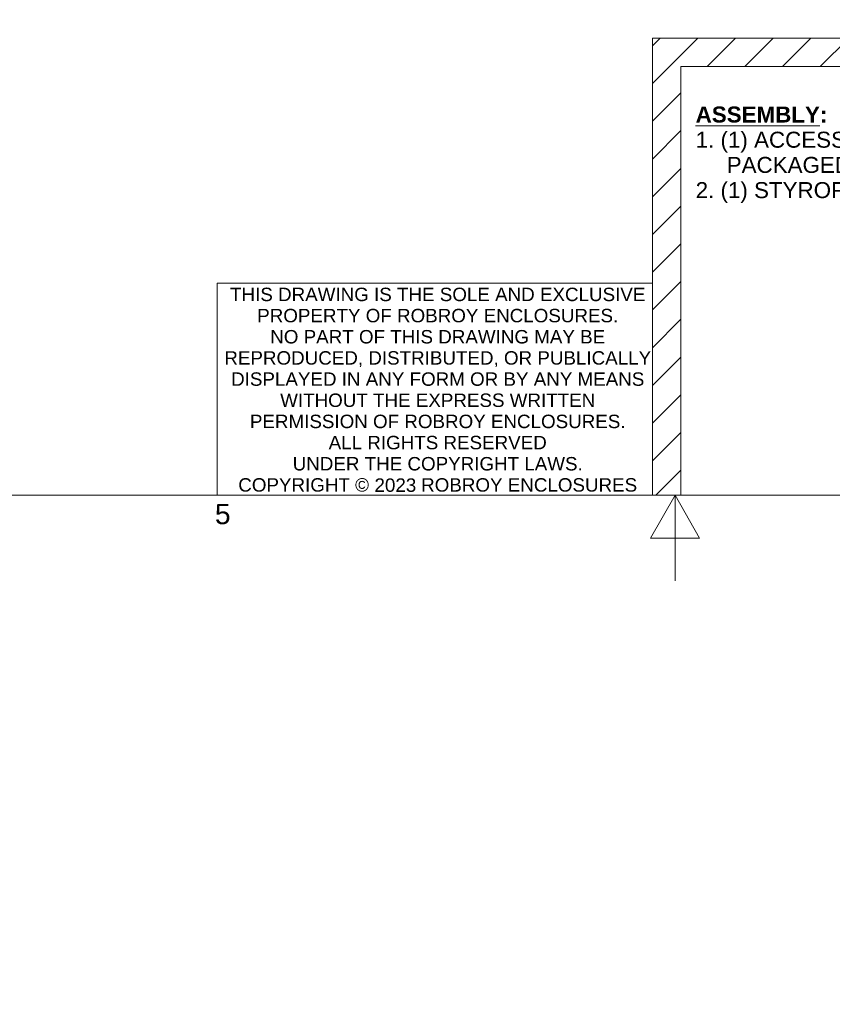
# Model space of a CAD drawing. Header units: inches. Extents: x -374 to 640, y -945 to 1059.
# Tile 64 of 222: x 70 to 89, y -7 to 16. Entities that reach past the tile are written whole.
import ezdxf
from ezdxf.enums import TextEntityAlignment as Align

# ---------------------------------------------------------------- set-up
doc = ezdxf.new("R2010")
doc.units = ezdxf.units.IN
doc.header["$LTSCALE"] = 5
doc.header["$MEASUREMENT"] = 0
for name, color, linetype, lineweight in [('Border (ANSI)', 7, 'Continuous', 9), ('Hatch (ANSI)', 7, 'Continuous', 9), ('TITLE', 7, 'Continuous', 9), ('Title (ANSI)', 7, 'Continuous', 9), ('Visible Narrow (ANSI)', 7, 'Continuous', 5)]:
    doc.layers.add(name, color=color, linetype=linetype, lineweight=lineweight)
doc.styles.add('Note Text (ANSI)', font='arial.ttf')
doc.styles.add('Text Style46', font='arial.ttf')
doc.styles.add('Text Style5', font='arial.ttf')
doc.styles.add('Text Style63', font='arial.ttf')
doc.styles.add('Text Style74', font='tahoma.ttf')
doc.styles.add('Text Style82', font='arial.ttf')

# ---------------------------------------------------------------- blocks, each defined once
blk = doc.blocks.new('Borders Default Border')
at = {"layer": 'Border (ANSI)', "flags": 128}
for points in [[(0.5, 1), (0.5, 21), (33.5, 21), (33.5, 1), (0.5, 1)], [(17, 0.6), (17, 1), (16.8845, 0.8), (17.1155, 0.8), (17, 1)]]:
    blk.add_lwpolyline(points, dxfattribs=at)
at = {"layer": 'Border (ANSI)', "insert": (14.8439, 0.8634), "char_height": 0.095, "attachment_point": 7, "style": 'Note Text (ANSI)'}
blk.add_mtext('5', dxfattribs=at)
blk = doc.blocks.new('Title Blocks Stahlin Title Block - D-Size')
at = {"layer": 'Hatch (ANSI)'}
h = blk.add_hatch(dxfattribs=at)
h.set_pattern_fill('ANSI31', style=0)
h.paths.add_polyline_path([(14.2266, 11.712), (8.7772, 11.712), (8.7772, 9.5706), (8.9102, 9.5706), (8.9102, 11.579), (14.2266, 11.579)])
at = {"layer": 'TITLE'}
for p, q in [((8.7772, 10.5648), (6.737, 10.5648)), ((6.737, 10.5648), (6.737, 9.5706))]:
    blk.add_line(p, q, dxfattribs=at)
at = {"layer": 'Title (ANSI)'}
for p, q in [((14.2266, 11.712), (8.7772, 11.712)), ((8.7772, 11.712), (8.7772, 9.5706)), ((14.2266, 11.579), (8.9102, 11.579)), ((8.9102, 11.579), (8.9102, 9.5706)), ((8.7772, 9.5706), (8.9102, 9.5706))]:
    blk.add_line(p, q, dxfattribs=at)
at = {"layer": 'TITLE', "color": 7, "style": 'Text Style5'}
blk.add_attdef('<CUSTOMER>', text='', height=0.12, dxfattribs=at).set_placement((20.7249, 10.0337), align=Align.BOTTOM_LEFT)
for tag, p in [('<DWG_NO>_001', (24.4707, 10.0342)), ('<DESCRIPTION>_001', (20.6903, 9.6043)), ('<PART_NUMBER>_001', (23.5621, 9.6106))]:
    blk.add_attdef(tag, p, '', height=0.12, dxfattribs=at)
at = {"layer": 'Title (ANSI)', "line_spacing_factor": 0.944221, "style": 'Note Text (ANSI)'}
for s, insert, char_height, attachment_point in [('\\fArial|b1|i0;{\\H0.0750;\\LASSEMBLY}\\l\\fArial|b1|i0;{\\H0.0750;:\\P}\\fArial|b0|i0;{\\H0.0750;1. (1) ACCESSORY KIT WITHOUT MOUNTING FEET (WPPCACCKITNOFT) SHALL BE \\P}\\fArial|b0|i0;{\\H0.0750;     PACKAGED LOOSELY INSIDE ENCLOSURE\\P}\\fArial|b0|i0;{\\H0.0750;2. (1) STYROFOAM SHEET SHALL BE PLACED ON TOP OF COVER INSIDE CARTON \\P}\\fArial|b0|i0;{\\H0.0750;     }', (8.9797, 11.3921), 0.075, 1), ('\\fArial|b0|i0;{\\H0.0630;THIS DRAWING IS THE SOLE AND EXCLUSIVE\\P}\\fArial|b0|i0;{\\H0.0630;PROPERTY OF ROBROY ENCLOSURES.\\P}\\fArial|b0|i0;{\\H0.0630;NO PART OF THIS DRAWING MAY BE \\P}\\fArial|b0|i0;{\\H0.0630;REPRODUCED, DISTRIBUTED, OR PUBLICALLY \\P}\\fArial|b0|i0;{\\H0.0630;DISPLAYED IN ANY FORM OR BY ANY MEANS \\P}\\fArial|b0|i0;{\\H0.0630;WITHOUT THE EXPRESS WRITTEN \\P}\\fArial|b0|i0;{\\H0.0630;PERMISSION OF ROBROY ENCLOSURES.\\P}\\fArial|b0|i0;{\\H0.0630;ALL RIGHTS RESERVED\\P}\\fArial|b0|i0;{\\H0.0630;UNDER THE COPYRIGHT LAWS.\\P}\\fArial|b0|i0;{\\H0.0630;COPYRIGHT ©          ROBROY ENCLOSURES}', (7.771, 10.5433), 0.063, 2)]:
    blk.add_mtext(s, dxfattribs=dict(at, insert=insert, char_height=char_height, attachment_point=attachment_point))
at = {"layer": 'Title (ANSI)'}
for tag, p, height, style in [('NEMA_RATING_001', (15.2716, 11.6042), 0.08, 'Text Style63'), ('STANDARD_P/N_001', (18.71, 11.5337), 0.095, 'Note Text (ANSI)'), ('IEC_RATING_001', (15.2712, 11.4899), 0.08, 'Text Style63'), ('<DRAWN_BY>_001', (19.181, 10.052), 0.09, 'Text Style46'), ('DATE_001', (19.7591, 10.0476), 0.09, 'Text Style74'), ('YEAR_001', (7.4747, 9.5869), 0.063, 'Text Style82')]:
    blk.add_attdef(tag, p, '', height=height, dxfattribs=dict(at, style=style))
at = {"layer": 'Title (ANSI)', "style": 'Note Text (ANSI)'}
blk.add_attdef('CUSTOMER_DWG', text='', height=0.095, dxfattribs=at).set_placement((18.7099, 11.3825), align=Align.TOP_LEFT)

msp = doc.modelspace()

# ---------------------------------------------------------------- linework, layer by layer
at = {"layer": 'Visible Narrow (ANSI)'}
for start, end in [(89.30796703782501, 89.30796710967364), (89.98574681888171, 89.98574689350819), (90.66352429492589, 90.66352437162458), (90.69201509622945, 90.69201518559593)]:
    msp.add_arc((132.61238, -437.54305), 507.11098, start, end, dxfattribs=at)

# ---------------------------------------------------------------- block references
at = {"xscale": 5, "yscale": 5, "zscale": 5}
msp.add_blockref('Borders Default Border', (0, 0), dxfattribs=at)
ref = msp.add_blockref('Title Blocks Stahlin Title Block - D-Size', (40.58563, -42.85286), dxfattribs=dict(xscale=5, yscale=5, zscale=5))
ref.add_attrib('YEAR_001', '2023', (77.9589, 5.08148), dxfattribs={"layer": 'Title (ANSI)', "height": 0.315, "style": 'Text Style82'})

doc.saveas('drawing.dxf')
